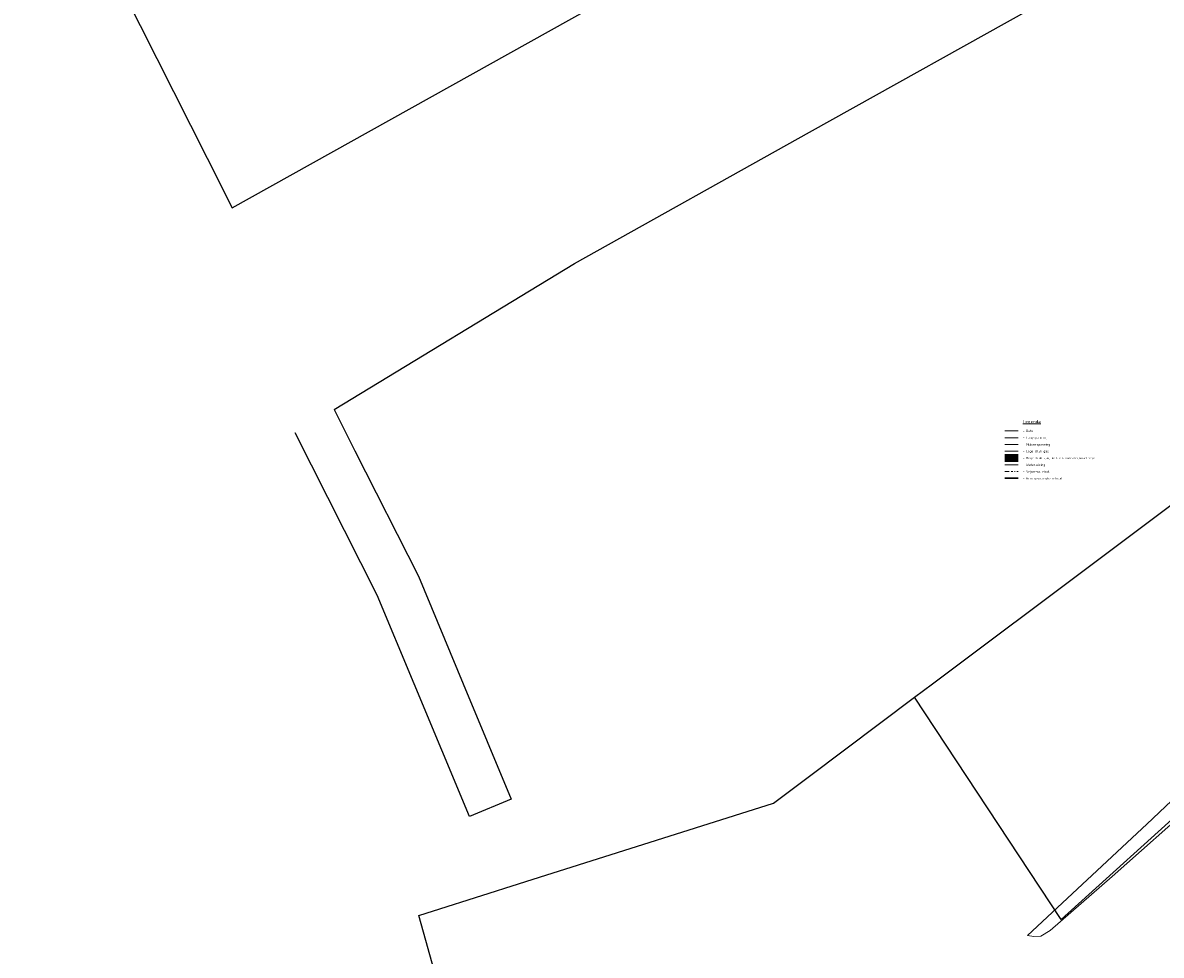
# Model space of a CAD drawing. Header units: metres. Extents: x 190798 to 192239, y 307689 to 310000.
# Tile 10 of 107: x 190826 to 191078, y 309440 to 309646. Entities that reach past the tile are written whole.
import ezdxf
from ezdxf.enums import TextEntityAlignment as Align
from ezdxf.lldxf.tags import DXFTag

# ---------------------------------------------------------------- set-up
doc = ezdxf.new("R2010")
doc.units = ezdxf.units.M
doc.linetypes.add('RI-OVERIG', pattern=[17, 5, -2, 2, -2, 0, -2, 2, -2])
for name, color, linetype, lineweight in [('B-WE-KL-BUISLEIDING GEVAARLIJKE INHOUD-G', 20, 'Continuous', 30), ('B-WE-KL-DATA-G', 90, 'KL-DATA-N', 5), ('B-WE-KL-ET_LS-G', 190, 'KL-LS-N', 5), ('B-WE-KL-ET_MS-G', 130, 'KL-MS-N', 5), ('B-WE-KL-GAS_HD-G', 30, 'KL-GAS-HD-N', 5), ('B-WE-KL-GAS_LD-G', 50, 'KL-GAS-LD-N', 5), ('B-WE-KL-VRIJVERVAL-G', 210, 'RI-OVERIG', 5), ('B-WE-KL-WATER-G', 170, 'KL-WATER-N', 5), ('PH-BEST-KANTVERHARDING', 253, 'Continuous', 9), ('X-XX-AL-LEGENDA-T25', 2, 'Continuous', 5), ('X-XX-AL-LEGENDA-T35', 3, 'Continuous', 5)]:
    doc.layers.add(name, color=color, linetype=linetype, lineweight=lineweight)
doc.layers.add('B-WE-OG-INFO_EIS VOORZORGSMAATREGEL-V', color=7, linetype='Continuous', lineweight=18, true_color=0xfa194b, transparency=0.8)
doc.layers.add('B-WE-OG-INFO_EIS VOORZORGSMAATREGEL_ENEXIS NETBEHEER BV-V', color=7, linetype='Continuous', lineweight=18, true_color=0xfa194b, transparency=0.8)
doc.layers.add('B-WE-OG-INFO_EIS VOORZORGSMAATREGEL_ENEXIS NETBEHEER BV-GV', color=7, linetype='Continuous', lineweight=18, true_color=0xfa194b)
doc.layers.add('PH-BEST-KADASTRALE-GRENS', color=150, linetype='KG-KADASTRAAL-SO')
doc.styles.add('NLCS-ISO', font='NLCS-ISO.ttf')
doc.styles.get("Standard").update_dxf_attribs({"font": 'arial.ttf'})
tags = doc.linetypes.add('KG-KADASTRAAL-SO', pattern='A,5.5,-2,["K",Standard,S=1.8,R=0,X=0,Y=-0.9],-2,5.5,-2,[5,NLCS.SHX,S=0.75,R=0,X=0,Y=0],-2', length=19).pattern_tags.tags
tags[6] = DXFTag(74, 10)
tags = doc.linetypes.add('KL-DATA-N', pattern='A,4,-1,[101,NLCS.SHX,S=0.5,R=0,X=0,Y=0],-1,4,-1,["D",Standard,S=1,R=0,X=-0.25,Y=-0.5],-1.5', length=12.5).pattern_tags.tags
tags[18] = DXFTag(74, 10)
tags = doc.linetypes.add('KL-GAS-HD-N', pattern='A,4,-1,[69,NLCS.SHX,S=0.5,R=0,X=0,Y=0],-1,4,-1,["H",Standard,S=1,R=0,X=0,Y=-0.5],-2', length=13).pattern_tags.tags
tags[18] = DXFTag(74, 10)
tags = doc.linetypes.add('KL-GAS-LD-N', pattern='A,4,-1,[69,NLCS.SHX,S=0.5,R=0,X=0,Y=0],-1,4,-1,["L",Standard,S=1,R=0,X=0.25,Y=-0.5],-2', length=13).pattern_tags.tags
tags[18] = DXFTag(74, 10)
tags = doc.linetypes.add('KL-LS-N', pattern='A,4,-1,[103,NLCS.SHX,S=0.75,R=0,X=0,Y=0],-1,4,-1,["L",Standard,S=1,R=0,X=0,Y=-0.5],-2', length=13).pattern_tags.tags
tags[18] = DXFTag(74, 10)
tags = doc.linetypes.add('KL-MS-N', pattern='A,4,-1,[103,NLCS.SHX,S=0.75,R=0,X=0,Y=0],-1,4,-1,["M",Standard,S=1,R=0,X=0,Y=-0.5],-2', length=13).pattern_tags.tags
tags[18] = DXFTag(74, 10)
doc.linetypes.add('KL-WATER-N', pattern='A,7,-0.5,[168,NLCS.SHX,S=0.75,R=0,X=0.75,Y=0],-2', length=9.5)

msp = doc.modelspace()

# ---------------------------------------------------------------- hatches: boundary and pattern name
at = {"layer": 'B-WE-OG-INFO_EIS VOORZORGSMAATREGEL_ENEXIS NETBEHEER BV-V'}
msp.add_hatch(color=256, dxfattribs=at).paths.add_polyline_path([(191046.21, 309550.82), (191043.21, 309550.82), (191043.21, 309549.22), (191046.21, 309549.22)])

# ---------------------------------------------------------------- linework, layer by layer
at = {"layer": 'B-WE-KL-BUISLEIDING GEVAARLIJKE INHOUD-G', "ltscale": 0.2, "flags": 128}
msp.add_lwpolyline([(191043.21, 309545.52), (191046.21, 309545.52)], dxfattribs=at)
at = {"layer": 'B-WE-KL-DATA-G', "ltscale": 0.2, "flags": 128}
msp.add_lwpolyline([(191043.21, 309556.02), (191046.21, 309556.02)], dxfattribs=at)
at = {"layer": 'B-WE-KL-ET_LS-G', "ltscale": 0.2, "flags": 128}
msp.add_lwpolyline([(191043.21, 309554.52), (191046.21, 309554.52)], dxfattribs=at)
at = {"layer": 'B-WE-KL-ET_MS-G', "ltscale": 0.2, "flags": 128}
msp.add_lwpolyline([(191043.21, 309553.02), (191046.21, 309553.02)], dxfattribs=at)
at = {"layer": 'B-WE-KL-GAS_HD-G', "ltscale": 0.2, "flags": 128}
msp.add_lwpolyline([(191043.21, 309550.02), (191046.21, 309550.02)], dxfattribs=at)
at = {"layer": 'B-WE-KL-GAS_LD-G', "ltscale": 0.2, "flags": 128}
msp.add_lwpolyline([(191043.21, 309551.52), (191046.21, 309551.52)], dxfattribs=at)
at = {"layer": 'B-WE-KL-VRIJVERVAL-G', "ltscale": 0.2}
msp.add_lwpolyline([(191043.21, 309547.02), (191046.21, 309547.02)], dxfattribs=at)
at = {"layer": 'B-WE-KL-WATER-G', "ltscale": 0.2, "flags": 128}
msp.add_lwpolyline([(191043.21, 309548.52), (191046.21, 309548.52)], dxfattribs=at)
at = {"layer": 'B-WE-OG-INFO_EIS VOORZORGSMAATREGEL-V', "flags": 128}
msp.add_lwpolyline([(191043.21, 309549.22), (191046.21, 309549.22)], dxfattribs=at)
at = {"layer": 'B-WE-OG-INFO_EIS VOORZORGSMAATREGEL_ENEXIS NETBEHEER BV-GV', "flags": 128}
msp.add_lwpolyline([(191046.21, 309550.82), (191043.21, 309550.82)], dxfattribs=at)
at = {"layer": 'PH-BEST-KADASTRALE-GRENS'}
for p, q in [((191000, 309622.15), (191117.31, 309687.68)), ((190872.22, 309605.41), (191000, 309676.79)), ((191023.27, 309497.03), (191027.23, 309500)), ((191000, 309479.57), (191023.27, 309497.03))]:
    msp.add_line(p, q, dxfattribs=at)
at = {"layer": 'PH-BEST-KADASTRALE-GRENS', "ltscale": 0.2, "flags": 128}
for points in [[(190884.67, 309779.09), (190908, 309735.84), (190859.42, 309713.02), (190825.83, 309697.32), (190866.68, 309616.4), (190872.22, 309605.41)], [(190894.74, 309560.78), (190947.98, 309593.09), (191000, 309622.15)], [(191027.23, 309500), (191137.38, 309582.63), (191141.67, 309585.85)], [(190894.74, 309560.78), (190899.37, 309551.63), (190913.41, 309523.82), (190923.35, 309500)], [(190912.51, 309500), (190904.32, 309519.64), (190886.17, 309555.58)], [(190923.35, 309500), (190933.99, 309474.5), (190924.76, 309470.65), (190912.51, 309500)], [(191085.61, 309474.8), (191055.69, 309447.83), (191023.27, 309497.03)], [(190913.51, 309448.72), (190930.67, 309454.16), (190932.58, 309454.76), (190940.2, 309457.18), (190992.04, 309473.6), (191000, 309479.57)], [(190942.08, 309346.77), (190936.79, 309365.67), (190933.99, 309375.64), (190913.51, 309448.72)]]:
    msp.add_lwpolyline(points, dxfattribs=at)
at = {"layer": 'PH-BEST-KANTVERHARDING', "color": 8}
msp.add_lwpolyline([(191197.2, 309573.76), (191196.14, 309574.16), (191194.79, 309573.96), (191194.08, 309573.37), (191181.37, 309561.88), (191155.53, 309538.91), (191128.09, 309516.61), (191099.46, 309492.42), (191074.68, 309468.91), (191048.27, 309444.24), (191049.68, 309444.02), (191051.2, 309444.13), (191053.26, 309445.4), (191066.98, 309457.36), (191085.8, 309474.04)], dxfattribs=at)

# ---------------------------------------------------------------- texts
at = {"layer": 'X-XX-AL-LEGENDA-T25', "color": 2, "style": 'NLCS-ISO'}
for s, p in [('- Data', (191047.21, 309556.02)), ('- Laagspanning', (191047.21, 309554.52)), ('- Middenspanning', (191047.21, 309553.02)), ('- Lage druk gas', (191047.21, 309551.52)), ('- Hoge druk gas, incl. eis voorzorgsmaatregel', (191047.21, 309550.02)), ('- Waterleiding', (191047.21, 309548.52)), ('- Vrijverval riool', (191047.21, 309547.02)), ('- Buis gevaarlijke inhoud', (191047.21, 309545.52))]:
    msp.add_text(s, height=0.5, dxfattribs=at).set_placement(p, align=Align.MIDDLE_LEFT)
at = {"layer": 'X-XX-AL-LEGENDA-T35', "color": 3, "style": 'NLCS-ISO'}
msp.add_text('%%ULegenda', height=0.7, dxfattribs=at).set_placement((191047.23, 309557.74))

doc.saveas('drawing.dxf')
